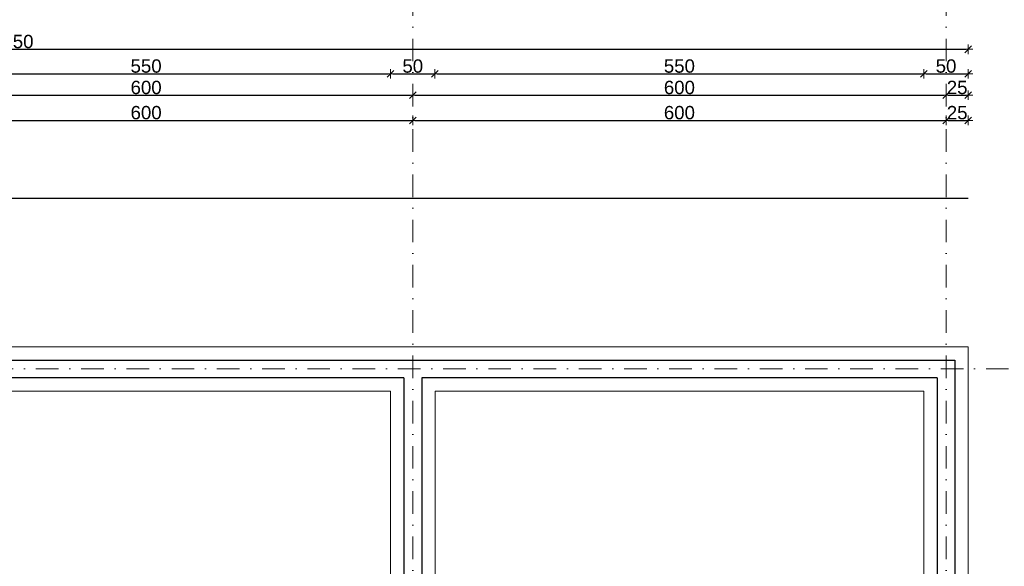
# Model space of a CAD drawing. Header units: millimetres. Extents: x -81893328 to 44149, y -26843406 to 95443303.
# Tile 98 of 100: x 28749 to 29857, y 11697 to 12312. Entities that reach past the tile are written whole.
import ezdxf

# ---------------------------------------------------------------- set-up
doc = ezdxf.new("R2010")
doc.units = ezdxf.units.MM
doc.linetypes.add('DASHDOTX2', pattern=[50.8, 25.4, -12.7, 0, -12.7])
for name, color, linetype, lineweight in [('aRMZ - cienka', 84, 'Continuous', 13), ('aRMZ - gruba', 92, 'Continuous', 30), ('aRMZ - osie', 2, 'DASHDOTX2', 5), ('aRMZ - wymiarowanie', 4, 'Continuous', 13), ('aRMZ - ściany', 20, 'Continuous', 30)]:
    doc.layers.add(name, color=color, linetype=linetype, lineweight=lineweight)
doc.styles.add('1-100 2', font='arial.ttf', dxfattribs={"height": 15})
doc.dimstyles.new('1-100', dxfattribs={"dimtxt": 15, "dimasz": 2.5, "dimexe": 1.25, "dimexo": 0.625, "dimgap": 1, "dimtad": 1, "dimdec": 0, "dimtxsty": '1-100 2', "dimblk": 'ZNACZKI', "dimcen": 2, "dimdle": 5, "dimse1": 1, "dimse2": 1, "dimclrd": 7, "dimclrt": 7, "dimadec": 0, "dimazin": 0, "dimtfac": 1, "dimtdec": 0, "dimtix": 1, "dimtmove": 1, "dimatfit": 3, "dimldrblk": 'ZNACZKI', "dimfxl": 1, "dimarcsym": 0})

# ---------------------------------------------------------------- blocks, each defined once
blk = doc.blocks.new('ZNACZKI')
for p, q in [((1.51, 1.51), (-1.51, -1.51)), ((0, 2.13), (0, -2.13)), ((-2.13, 0), (2.13, 0))]:
    blk.add_line(p, q)
blk = doc.blocks.new('*D50')
at = {"layer": 'aRMZ - wymiarowanie', "color": 7, "lineweight": -2, "ltscale": 2, "transparency": 16777216}
blk.add_line((28593.9, 12198.5), (29188.9, 12198.5), dxfattribs=at)
at = {"layer": 'Defpoints', "color": 0, "ltscale": 2, "transparency": 16777216}
for p in [(29191.4, 12198.5), (28591.4, 11944), (29191.4, 11944)]:
    blk.add_point(p, dxfattribs=at)
at = {"layer": 'aRMZ - wymiarowanie', "color": 7, "lineweight": -2, "ltscale": 2, "transparency": 16777216, "xscale": 2.5, "yscale": 2.5, "zscale": 2.5, "rotation": 180}
blk.add_blockref('ZNACZKI', (28591.4, 12198.5), dxfattribs=at)
at = {"layer": 'aRMZ - wymiarowanie', "color": 7, "lineweight": -2, "ltscale": 2, "transparency": 16777216, "xscale": 2.5, "yscale": 2.5, "zscale": 2.5}
blk.add_blockref('ZNACZKI', (29191.4, 12198.5), dxfattribs=at)
at = {"layer": 'aRMZ - wymiarowanie', "color": 7, "ltscale": 2, "transparency": 16777216, "insert": (28891.4, 12207.1), "char_height": 15, "attachment_point": 5, "style": '1-100 2'}
blk.add_mtext('600', dxfattribs=at)
blk = doc.blocks.new('*D51')
at = {"layer": 'aRMZ - wymiarowanie', "color": 7, "lineweight": -2, "ltscale": 2, "transparency": 16777216}
blk.add_line((29193.9, 12198.5), (29788.9, 12198.5), dxfattribs=at)
at = {"layer": 'Defpoints', "color": 0, "ltscale": 2, "transparency": 16777216}
for p in [(29791.4, 12198.5), (29191.4, 11944), (29791.4, 11944)]:
    blk.add_point(p, dxfattribs=at)
at = {"layer": 'aRMZ - wymiarowanie', "color": 7, "lineweight": -2, "ltscale": 2, "transparency": 16777216, "xscale": 2.5, "yscale": 2.5, "zscale": 2.5, "rotation": 180}
blk.add_blockref('ZNACZKI', (29191.4, 12198.5), dxfattribs=at)
at = {"layer": 'aRMZ - wymiarowanie', "color": 7, "lineweight": -2, "ltscale": 2, "transparency": 16777216, "xscale": 2.5, "yscale": 2.5, "zscale": 2.5}
blk.add_blockref('ZNACZKI', (29791.4, 12198.5), dxfattribs=at)
at = {"layer": 'aRMZ - wymiarowanie', "color": 7, "ltscale": 2, "transparency": 16777216, "insert": (29491.4, 12207.1), "char_height": 15, "attachment_point": 5, "style": '1-100 2'}
blk.add_mtext('600', dxfattribs=at)
blk = doc.blocks.new('*D52')
at = {"layer": 'aRMZ - wymiarowanie', "color": 7, "lineweight": -2, "ltscale": 2, "transparency": 16777216}
blk.add_line((29793.9, 12198.5), (29813.9, 12198.5), dxfattribs=at)
at = {"layer": 'Defpoints', "color": 0, "ltscale": 2, "transparency": 16777216}
for p in [(29816.4, 12198.5), (29791.4, 11944), (29816.4, 11944)]:
    blk.add_point(p, dxfattribs=at)
at = {"layer": 'aRMZ - wymiarowanie', "color": 7, "lineweight": -2, "ltscale": 2, "transparency": 16777216, "xscale": 2.5, "yscale": 2.5, "zscale": 2.5, "rotation": 180}
blk.add_blockref('ZNACZKI', (29791.4, 12198.5), dxfattribs=at)
at = {"layer": 'aRMZ - wymiarowanie', "color": 7, "lineweight": -2, "ltscale": 2, "transparency": 16777216, "xscale": 2.5, "yscale": 2.5, "zscale": 2.5}
blk.add_blockref('ZNACZKI', (29816.4, 12198.5), dxfattribs=at)
at = {"layer": 'aRMZ - wymiarowanie', "color": 7, "ltscale": 2, "transparency": 16777216, "insert": (29803.9, 12207.1), "char_height": 15, "attachment_point": 5, "style": '1-100 2'}
blk.add_mtext('25', dxfattribs=at)
blk = doc.blocks.new('*D62')
at = {"layer": 'aRMZ - wymiarowanie', "color": 7, "lineweight": -2, "ltscale": 2, "transparency": 16777216}
blk.add_line((30313.6, 11421.5), (30313.6, 11916.5), dxfattribs=at)
at = {"layer": 'Defpoints', "color": 0, "ltscale": 2, "transparency": 16777216}
for p in [(29816.4, 11919), (30313.6, 11919), (29816.4, 11419)]:
    blk.add_point(p, dxfattribs=at)
at = {"layer": 'aRMZ - wymiarowanie', "color": 7, "lineweight": -2, "ltscale": 2, "transparency": 16777216, "xscale": 2.5, "yscale": 2.5, "zscale": 2.5}
for p, rotation in [((30313.6, 11919), 90), ((30313.6, 11419), 270)]:
    blk.add_blockref('ZNACZKI', p, dxfattribs=dict(at, rotation=rotation))
at = {"layer": 'aRMZ - wymiarowanie', "color": 7, "ltscale": 2, "transparency": 16777216, "insert": (30305, 11669), "char_height": 15, "attachment_point": 5, "rotation": 90, "style": '1-100 2'}
blk.add_mtext('500', dxfattribs=at)
blk = doc.blocks.new('*D63')
at = {"layer": 'aRMZ - wymiarowanie', "color": 7, "lineweight": -2, "ltscale": 2, "transparency": 16777216}
blk.add_line((30313.6, 11921.5), (30313.6, 11941.5), dxfattribs=at)
at = {"layer": 'Defpoints', "color": 0, "ltscale": 2, "transparency": 16777216}
for p in [(29816.4, 11944), (30313.6, 11944), (29816.4, 11919)]:
    blk.add_point(p, dxfattribs=at)
at = {"layer": 'aRMZ - wymiarowanie', "color": 7, "lineweight": -2, "ltscale": 2, "transparency": 16777216, "xscale": 2.5, "yscale": 2.5, "zscale": 2.5}
for p, rotation in [((30313.6, 11944), 90), ((30313.6, 11919), 270)]:
    blk.add_blockref('ZNACZKI', p, dxfattribs=dict(at, rotation=rotation))
at = {"layer": 'aRMZ - wymiarowanie', "color": 7, "ltscale": 2, "transparency": 16777216, "insert": (30305, 11931.5), "char_height": 15, "attachment_point": 5, "rotation": 90, "style": '1-100 2'}
blk.add_mtext('25', dxfattribs=at)
blk = doc.blocks.new('*D64')
at = {"layer": 'aRMZ - wymiarowanie', "color": 7, "lineweight": -2, "ltscale": 2, "transparency": 16777216}
for p, q in [((30343, 11946.5), (30343, 11949)), ((30343, 11944), (30343, 11929)), ((30343, 11926.5), (30343, 11924))]:
    blk.add_line(p, q, dxfattribs=at)
at = {"layer": 'Defpoints', "color": 0, "ltscale": 2, "transparency": 16777216}
for p in [(29816.4, 11944), (29801.4, 11929), (30343, 11929)]:
    blk.add_point(p, dxfattribs=at)
at = {"layer": 'aRMZ - wymiarowanie', "color": 7, "lineweight": -2, "ltscale": 2, "transparency": 16777216, "xscale": 2.5, "yscale": 2.5, "zscale": 2.5}
for p, rotation in [((30343, 11944), 270), ((30343, 11929), 90)]:
    blk.add_blockref('ZNACZKI', p, dxfattribs=dict(at, rotation=rotation))
at = {"layer": 'aRMZ - wymiarowanie', "color": 7, "ltscale": 2, "transparency": 16777216, "insert": (30334.4, 11936.5), "char_height": 15, "attachment_point": 5, "rotation": 90, "style": '1-100 2'}
blk.add_mtext('15', dxfattribs=at)
blk = doc.blocks.new('*D65')
at = {"layer": 'aRMZ - wymiarowanie', "color": 7, "lineweight": -2, "ltscale": 2, "transparency": 16777216}
blk.add_line((30343, 11926.5), (30343, 11411.5), dxfattribs=at)
at = {"layer": 'Defpoints', "color": 0, "ltscale": 2, "transparency": 16777216}
for p in [(29801.4, 11929), (29801.4, 11409), (30343, 11409)]:
    blk.add_point(p, dxfattribs=at)
at = {"layer": 'aRMZ - wymiarowanie', "color": 7, "lineweight": -2, "ltscale": 2, "transparency": 16777216, "xscale": 2.5, "yscale": 2.5, "zscale": 2.5}
for p, rotation in [((30343, 11929), 90), ((30343, 11409), 270)]:
    blk.add_blockref('ZNACZKI', p, dxfattribs=dict(at, rotation=rotation))
at = {"layer": 'aRMZ - wymiarowanie', "color": 7, "ltscale": 2, "transparency": 16777216, "insert": (30334.4, 11669), "char_height": 15, "attachment_point": 5, "rotation": 90, "style": '1-100 2'}
blk.add_mtext('520', dxfattribs=at)
blk = doc.blocks.new('*D68')
at = {"layer": 'aRMZ - wymiarowanie', "color": 7, "lineweight": -2, "ltscale": 2, "transparency": 16777216}
blk.add_line((30371.2, 11446.5), (30371.2, 11891.5), dxfattribs=at)
at = {"layer": 'Defpoints', "color": 0, "ltscale": 2, "transparency": 16777216}
for p in [(29766.4, 11894), (30371.2, 11894), (29766.4, 11444)]:
    blk.add_point(p, dxfattribs=at)
at = {"layer": 'aRMZ - wymiarowanie', "color": 7, "lineweight": -2, "ltscale": 2, "transparency": 16777216, "xscale": 2.5, "yscale": 2.5, "zscale": 2.5}
for p, rotation in [((30371.2, 11894), 90), ((30371.2, 11444), 270)]:
    blk.add_blockref('ZNACZKI', p, dxfattribs=dict(at, rotation=rotation))
at = {"layer": 'aRMZ - wymiarowanie', "color": 7, "ltscale": 2, "transparency": 16777216, "insert": (30362.5, 11669), "char_height": 15, "attachment_point": 5, "rotation": 90, "style": '1-100 2'}
blk.add_mtext('450', dxfattribs=at)
blk = doc.blocks.new('*D69')
at = {"layer": 'aRMZ - wymiarowanie', "color": 7, "lineweight": -2, "ltscale": 2, "transparency": 16777216}
blk.add_line((30371.2, 11896.5), (30371.2, 11941.5), dxfattribs=at)
at = {"layer": 'Defpoints', "color": 0, "ltscale": 2, "transparency": 16777216}
for p in [(29816.4, 11944), (30371.2, 11944), (29766.4, 11894)]:
    blk.add_point(p, dxfattribs=at)
at = {"layer": 'aRMZ - wymiarowanie', "color": 7, "lineweight": -2, "ltscale": 2, "transparency": 16777216, "xscale": 2.5, "yscale": 2.5, "zscale": 2.5}
for p, rotation in [((30371.2, 11944), 90), ((30371.2, 11894), 270)]:
    blk.add_blockref('ZNACZKI', p, dxfattribs=dict(at, rotation=rotation))
at = {"layer": 'aRMZ - wymiarowanie', "color": 7, "ltscale": 2, "transparency": 16777216, "insert": (30362.5, 11919), "char_height": 15, "attachment_point": 5, "rotation": 90, "style": '1-100 2'}
blk.add_mtext('50', dxfattribs=at)
blk = doc.blocks.new('*D70')
at = {"layer": 'aRMZ - wymiarowanie', "color": 7, "lineweight": -2, "ltscale": 2, "transparency": 16777216}
blk.add_line((30401.9, 11941.5), (30401.9, 11396.5), dxfattribs=at)
at = {"layer": 'Defpoints', "color": 0, "ltscale": 2, "transparency": 16777216}
for p in [(29816.4, 11944), (29816.4, 11394), (30401.9, 11394)]:
    blk.add_point(p, dxfattribs=at)
at = {"layer": 'aRMZ - wymiarowanie', "color": 7, "lineweight": -2, "ltscale": 2, "transparency": 16777216, "xscale": 2.5, "yscale": 2.5, "zscale": 2.5}
for p, rotation in [((30401.9, 11944), 90), ((30401.9, 11394), 270)]:
    blk.add_blockref('ZNACZKI', p, dxfattribs=dict(at, rotation=rotation))
at = {"layer": 'aRMZ - wymiarowanie', "color": 7, "ltscale": 2, "transparency": 16777216, "insert": (30393.2, 11669), "char_height": 15, "attachment_point": 5, "rotation": 90, "style": '1-100 2'}
blk.add_mtext('550', dxfattribs=at)
blk = doc.blocks.new('*D91')
at = {"layer": 'aRMZ - wymiarowanie', "color": 7, "lineweight": -2, "ltscale": 2, "transparency": 16777216}
blk.add_line((28593.9, 12226.8), (29188.9, 12226.8), dxfattribs=at)
at = {"layer": 'Defpoints', "color": 0, "ltscale": 2, "transparency": 16777216}
for p in [(29191.4, 12226.8), (28591.4, 11944), (29191.4, 11944)]:
    blk.add_point(p, dxfattribs=at)
at = {"layer": 'aRMZ - wymiarowanie', "color": 7, "lineweight": -2, "ltscale": 2, "transparency": 16777216, "xscale": 2.5, "yscale": 2.5, "zscale": 2.5, "rotation": 180}
blk.add_blockref('ZNACZKI', (28591.4, 12226.8), dxfattribs=at)
at = {"layer": 'aRMZ - wymiarowanie', "color": 7, "lineweight": -2, "ltscale": 2, "transparency": 16777216, "xscale": 2.5, "yscale": 2.5, "zscale": 2.5}
blk.add_blockref('ZNACZKI', (29191.4, 12226.8), dxfattribs=at)
at = {"layer": 'aRMZ - wymiarowanie', "color": 7, "ltscale": 2, "transparency": 16777216, "insert": (28891.4, 12235.4), "char_height": 15, "attachment_point": 5, "style": '1-100 2'}
blk.add_mtext('600', dxfattribs=at)
blk = doc.blocks.new('*D92')
at = {"layer": 'aRMZ - wymiarowanie', "color": 7, "lineweight": -2, "ltscale": 2, "transparency": 16777216}
blk.add_line((29193.9, 12226.8), (29788.9, 12226.8), dxfattribs=at)
at = {"layer": 'Defpoints', "color": 0, "ltscale": 2, "transparency": 16777216}
for p in [(29791.4, 12226.8), (29191.4, 11944), (29791.4, 11944)]:
    blk.add_point(p, dxfattribs=at)
at = {"layer": 'aRMZ - wymiarowanie', "color": 7, "lineweight": -2, "ltscale": 2, "transparency": 16777216, "xscale": 2.5, "yscale": 2.5, "zscale": 2.5, "rotation": 180}
blk.add_blockref('ZNACZKI', (29191.4, 12226.8), dxfattribs=at)
at = {"layer": 'aRMZ - wymiarowanie', "color": 7, "lineweight": -2, "ltscale": 2, "transparency": 16777216, "xscale": 2.5, "yscale": 2.5, "zscale": 2.5}
blk.add_blockref('ZNACZKI', (29791.4, 12226.8), dxfattribs=at)
at = {"layer": 'aRMZ - wymiarowanie', "color": 7, "ltscale": 2, "transparency": 16777216, "insert": (29491.4, 12235.4), "char_height": 15, "attachment_point": 5, "style": '1-100 2'}
blk.add_mtext('600', dxfattribs=at)
blk = doc.blocks.new('*D93')
at = {"layer": 'aRMZ - wymiarowanie', "color": 7, "lineweight": -2, "ltscale": 2, "transparency": 16777216}
blk.add_line((29793.9, 12226.8), (29813.9, 12226.8), dxfattribs=at)
at = {"layer": 'Defpoints', "color": 0, "ltscale": 2, "transparency": 16777216}
for p in [(29816.4, 12226.8), (29791.4, 11944), (29816.4, 11944)]:
    blk.add_point(p, dxfattribs=at)
at = {"layer": 'aRMZ - wymiarowanie', "color": 7, "lineweight": -2, "ltscale": 2, "transparency": 16777216, "xscale": 2.5, "yscale": 2.5, "zscale": 2.5, "rotation": 180}
blk.add_blockref('ZNACZKI', (29791.4, 12226.8), dxfattribs=at)
at = {"layer": 'aRMZ - wymiarowanie', "color": 7, "lineweight": -2, "ltscale": 2, "transparency": 16777216, "xscale": 2.5, "yscale": 2.5, "zscale": 2.5}
blk.add_blockref('ZNACZKI', (29816.4, 12226.8), dxfattribs=at)
at = {"layer": 'aRMZ - wymiarowanie', "color": 7, "ltscale": 2, "transparency": 16777216, "insert": (29803.9, 12235.4), "char_height": 15, "attachment_point": 5, "style": '1-100 2'}
blk.add_mtext('25', dxfattribs=at)
blk = doc.blocks.new('*D97')
at = {"layer": 'aRMZ - wymiarowanie', "color": 7, "lineweight": -2, "ltscale": 2, "transparency": 16777216}
blk.add_line((28618.9, 12250.8), (29163.9, 12250.8), dxfattribs=at)
at = {"layer": 'Defpoints', "color": 0, "ltscale": 2, "transparency": 16777216}
for p in [(29166.4, 12250.8), (28616.4, 11894), (29166.4, 11894)]:
    blk.add_point(p, dxfattribs=at)
at = {"layer": 'aRMZ - wymiarowanie', "color": 7, "lineweight": -2, "ltscale": 2, "transparency": 16777216, "xscale": 2.5, "yscale": 2.5, "zscale": 2.5, "rotation": 180}
blk.add_blockref('ZNACZKI', (28616.4, 12250.8), dxfattribs=at)
at = {"layer": 'aRMZ - wymiarowanie', "color": 7, "lineweight": -2, "ltscale": 2, "transparency": 16777216, "xscale": 2.5, "yscale": 2.5, "zscale": 2.5}
blk.add_blockref('ZNACZKI', (29166.4, 12250.8), dxfattribs=at)
at = {"layer": 'aRMZ - wymiarowanie', "color": 7, "ltscale": 2, "transparency": 16777216, "insert": (28891.4, 12259.5), "char_height": 15, "attachment_point": 5, "style": '1-100 2'}
blk.add_mtext('550', dxfattribs=at)
blk = doc.blocks.new('*D98')
at = {"layer": 'aRMZ - wymiarowanie', "color": 7, "lineweight": -2, "ltscale": 2, "transparency": 16777216}
blk.add_line((29168.9, 12250.8), (29213.9, 12250.8), dxfattribs=at)
at = {"layer": 'Defpoints', "color": 0, "ltscale": 2, "transparency": 16777216}
for p in [(29216.4, 12250.8), (29166.4, 11894), (29216.4, 11894)]:
    blk.add_point(p, dxfattribs=at)
at = {"layer": 'aRMZ - wymiarowanie', "color": 7, "lineweight": -2, "ltscale": 2, "transparency": 16777216, "xscale": 2.5, "yscale": 2.5, "zscale": 2.5, "rotation": 180}
blk.add_blockref('ZNACZKI', (29166.4, 12250.8), dxfattribs=at)
at = {"layer": 'aRMZ - wymiarowanie', "color": 7, "lineweight": -2, "ltscale": 2, "transparency": 16777216, "xscale": 2.5, "yscale": 2.5, "zscale": 2.5}
blk.add_blockref('ZNACZKI', (29216.4, 12250.8), dxfattribs=at)
at = {"layer": 'aRMZ - wymiarowanie', "color": 7, "ltscale": 2, "transparency": 16777216, "insert": (29191.4, 12259.5), "char_height": 15, "attachment_point": 5, "style": '1-100 2'}
blk.add_mtext('50', dxfattribs=at)
blk = doc.blocks.new('*D99')
at = {"layer": 'aRMZ - wymiarowanie', "color": 7, "lineweight": -2, "ltscale": 2, "transparency": 16777216}
blk.add_line((29218.9, 12250.8), (29763.9, 12250.8), dxfattribs=at)
at = {"layer": 'Defpoints', "color": 0, "ltscale": 2, "transparency": 16777216}
for p in [(29766.4, 12250.8), (29216.4, 11894), (29766.4, 11894)]:
    blk.add_point(p, dxfattribs=at)
at = {"layer": 'aRMZ - wymiarowanie', "color": 7, "lineweight": -2, "ltscale": 2, "transparency": 16777216, "xscale": 2.5, "yscale": 2.5, "zscale": 2.5, "rotation": 180}
blk.add_blockref('ZNACZKI', (29216.4, 12250.8), dxfattribs=at)
at = {"layer": 'aRMZ - wymiarowanie', "color": 7, "lineweight": -2, "ltscale": 2, "transparency": 16777216, "xscale": 2.5, "yscale": 2.5, "zscale": 2.5}
blk.add_blockref('ZNACZKI', (29766.4, 12250.8), dxfattribs=at)
at = {"layer": 'aRMZ - wymiarowanie', "color": 7, "ltscale": 2, "transparency": 16777216, "insert": (29491.4, 12259.5), "char_height": 15, "attachment_point": 5, "style": '1-100 2'}
blk.add_mtext('550', dxfattribs=at)
blk = doc.blocks.new('*D100')
at = {"layer": 'aRMZ - wymiarowanie', "color": 7, "lineweight": -2, "ltscale": 2, "transparency": 16777216}
blk.add_line((29768.9, 12250.8), (29813.9, 12250.8), dxfattribs=at)
at = {"layer": 'Defpoints', "color": 0, "ltscale": 2, "transparency": 16777216}
for p in [(29816.4, 12250.8), (29816.4, 11944), (29766.4, 11894)]:
    blk.add_point(p, dxfattribs=at)
at = {"layer": 'aRMZ - wymiarowanie', "color": 7, "lineweight": -2, "ltscale": 2, "transparency": 16777216, "xscale": 2.5, "yscale": 2.5, "zscale": 2.5, "rotation": 180}
blk.add_blockref('ZNACZKI', (29766.4, 12250.8), dxfattribs=at)
at = {"layer": 'aRMZ - wymiarowanie', "color": 7, "lineweight": -2, "ltscale": 2, "transparency": 16777216, "xscale": 2.5, "yscale": 2.5, "zscale": 2.5}
blk.add_blockref('ZNACZKI', (29816.4, 12250.8), dxfattribs=at)
at = {"layer": 'aRMZ - wymiarowanie', "color": 7, "ltscale": 2, "transparency": 16777216, "insert": (29791.4, 12259.5), "char_height": 15, "attachment_point": 5, "style": '1-100 2'}
blk.add_mtext('50', dxfattribs=at)
blk = doc.blocks.new('*D101')
at = {"layer": 'aRMZ - wymiarowanie', "color": 7, "lineweight": -2, "ltscale": 2, "transparency": 16777216}
blk.add_line((27668.9, 12278.4), (29813.9, 12278.4), dxfattribs=at)
at = {"layer": 'Defpoints', "color": 0, "ltscale": 2, "transparency": 16777216}
for p in [(29816.4, 12278.4), (27666.4, 11944), (29816.4, 11944)]:
    blk.add_point(p, dxfattribs=at)
at = {"layer": 'aRMZ - wymiarowanie', "color": 7, "lineweight": -2, "ltscale": 2, "transparency": 16777216, "xscale": 2.5, "yscale": 2.5, "zscale": 2.5, "rotation": 180}
blk.add_blockref('ZNACZKI', (27666.4, 12278.4), dxfattribs=at)
at = {"layer": 'aRMZ - wymiarowanie', "color": 7, "lineweight": -2, "ltscale": 2, "transparency": 16777216, "xscale": 2.5, "yscale": 2.5, "zscale": 2.5}
blk.add_blockref('ZNACZKI', (29816.4, 12278.4), dxfattribs=at)
at = {"layer": 'aRMZ - wymiarowanie', "color": 7, "ltscale": 2, "transparency": 16777216, "insert": (28741.4, 12287.1), "char_height": 15, "attachment_point": 5, "style": '1-100 2'}
blk.add_mtext('2150', dxfattribs=at)

msp = doc.modelspace()

# ---------------------------------------------------------------- linework, layer by layer
at = {"layer": 'aRMZ - cienka'}
for p, q in [((29166.439, 11893.9761), (29166.439, 11443.9761)), ((29216.439, 11893.9761), (29216.439, 11443.9761))]:
    msp.add_line(p, q, dxfattribs=at)
msp.add_lwpolyline([(27666.439, 11393.9761), (29816.439, 11393.9761), (29816.439, 11943.9761), (27666.439, 11943.9761)], close=True, dxfattribs=at)
for points in [[(29166.439, 11893.9761), (28616.439, 11893.9761)], [(29216.439, 11443.9761), (29766.439, 11443.9761), (29766.439, 11893.9761), (29216.439, 11893.9761)]]:
    msp.add_lwpolyline(points, dxfattribs=at)
at = {"layer": 'aRMZ - gruba'}
msp.add_lwpolyline([(27666.439, 12111.0224), (29816.439, 12111.0224)], dxfattribs=at)
at = {"layer": 'aRMZ - osie'}
for p, q in [((29191.439, 12392.1665), (29191.439, 10849.2614)), ((29791.439, 12392.1665), (29791.439, 10849.2614)), ((27138.6771, 11918.9761), (30536.7437, 11918.9761))]:
    msp.add_line(p, q, dxfattribs=at)
at = {"layer": 'aRMZ - ściany'}
for p, q in [((27681.439, 11928.9761), (29801.439, 11928.9761)), ((29801.439, 11928.9761), (29801.439, 11408.9761)), ((29181.439, 11908.9761), (28601.439, 11908.9761)), ((29181.439, 11908.9761), (29181.439, 11428.9761)), ((29781.439, 11908.9761), (29201.439, 11908.9761)), ((29201.439, 11908.9761), (29201.439, 11428.9761)), ((29781.439, 11908.9761), (29781.439, 11428.9761)), ((29801.439, 11908.9761), (29801.439, 11408.9761))]:
    msp.add_line(p, q, dxfattribs=at)

# ---------------------------------------------------------------- dimensions: what is measured, and where the dimension line sits
at = {"layer": 'aRMZ - wymiarowanie', "color": 1, "ltscale": 2}
for base, p1, p2, picture, middle in [((29816.439, 12278.4047), (27666.439, 11943.9761), (29816.439, 11943.9761), '*D101', (28741.439, 12287.0633)), ((29166.439, 12250.7972), (28616.439, 11893.9761), (29166.439, 11893.9761), '*D97', (28891.439, 12259.4558)), ((29216.439, 12250.7972), (29166.439, 11893.9761), (29216.439, 11893.9761), '*D98', (29191.439, 12259.4558)), ((29766.439, 12250.7972), (29216.439, 11893.9761), (29766.439, 11893.9761), '*D99', (29491.439, 12259.4558)), ((29816.439, 12250.7972), (29766.439, 11893.9761), (29816.439, 11943.9761), '*D100', (29791.439, 12259.4558)), ((29191.439, 12226.7849), (28591.439, 11943.9761), (29191.439, 11943.9761), '*D91', (28891.439, 12235.4435)), ((29791.439, 12226.7849), (29191.439, 11943.9761), (29791.439, 11943.9761), '*D92', (29491.439, 12235.4435)), ((29816.439, 12226.7849), (29791.439, 11943.9761), (29816.439, 11943.9761), '*D93', (29803.939, 12235.4435)), ((29191.439, 12198.4621), (28591.439, 11943.9761), (29191.439, 11943.9761), '*D50', (28891.439, 12207.1207)), ((29791.439, 12198.4621), (29191.439, 11943.9761), (29791.439, 11943.9761), '*D51', (29491.439, 12207.1207)), ((29816.439, 12198.4621), (29791.439, 11943.9761), (29816.439, 11943.9761), '*D52', (29803.939, 12207.1207))]:
    dim = msp.add_linear_dim(base=base, p1=p1, p2=p2, dimstyle='1-100', dxfattribs=at)
    dim.commit()
    dim.dimension.update_dxf_attribs({"geometry": picture, "text_midpoint": middle})
for base, p1, p2, picture, middle in [((30371.1627, 11943.9761), (29766.439, 11893.9761), (29816.439, 11943.9761), '*D69', (30362.5041, 11918.9761)), ((30343.0249, 11928.9761), (29816.439, 11943.9761), (29801.439, 11928.9761), '*D64', (30334.3663, 11936.4761)), ((30313.6236, 11943.9761), (29816.439, 11918.9761), (29816.439, 11943.9761), '*D63', (30304.965, 11931.4761)), ((30401.8588, 11393.9761), (29816.439, 11943.9761), (29816.439, 11393.9761), '*D70', (30393.2002, 11668.9761)), ((30343.0249, 11408.9761), (29801.439, 11928.9761), (29801.439, 11408.9761), '*D65', (30334.3663, 11668.9761)), ((30313.6236, 11918.9761), (29816.439, 11418.9761), (29816.439, 11918.9761), '*D62', (30304.965, 11668.9761)), ((30371.1627, 11893.9761), (29766.439, 11443.9761), (29766.439, 11893.9761), '*D68', (30362.5041, 11668.9761))]:
    dim = msp.add_linear_dim(base=base, p1=p1, p2=p2, angle=90, dimstyle='1-100', dxfattribs=at)
    dim.commit()
    dim.dimension.update_dxf_attribs({"geometry": picture, "text_midpoint": middle})

doc.saveas('drawing.dxf')
